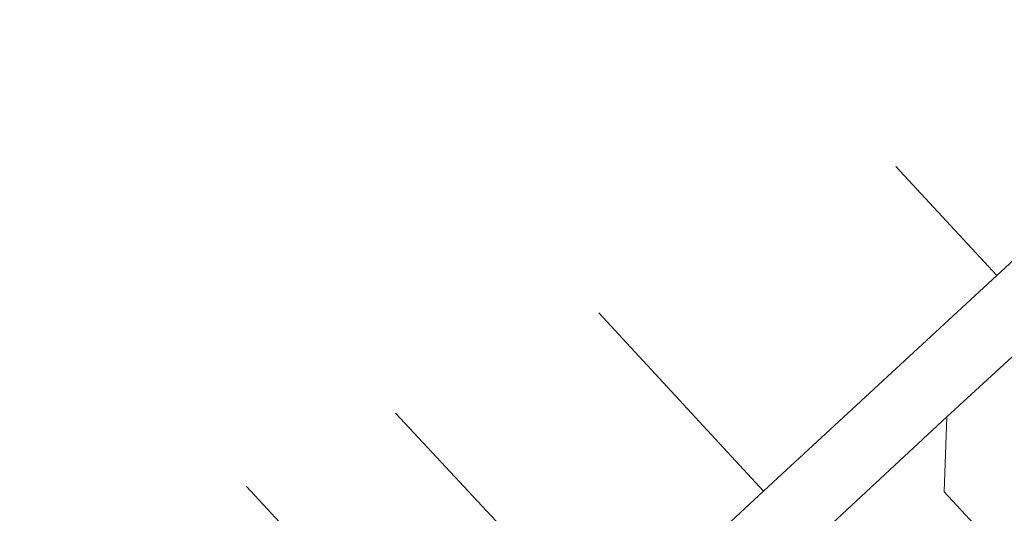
# Model space of a CAD drawing. Header units: millimetres. Extents: x 162876 to 168130, y 402614 to 405602.
# Tile 22 of 256: x 163997 to 164183, y 403592 to 403685. Entities that reach past the tile are written whole.
import ezdxf

# ---------------------------------------------------------------- set-up
doc = ezdxf.new("R2010")
doc.units = ezdxf.units.MM
doc.layers.add('X-CA190022.004-UO-KAD_Percelen$0$B-WE-KG-GRENS_PERCEEL-GV', color=150, linetype='Continuous', lineweight=9)

msp = doc.modelspace()

# ---------------------------------------------------------------- linework, layer by layer
at = {"layer": 'X-CA190022.004-UO-KAD_Percelen$0$B-WE-KG-GRENS_PERCEEL-GV', "flags": 128}
for points in [[(164241.656, 403660.769), (164219.124, 403685.153), (164218.541, 403671.011), (164181.828, 403637.097), (164140.412, 403598.775), (164137.79, 403596.349), (164107.874, 403568.552), (164085.656, 403548.05), (164084.921, 403547.372), (164065.911, 403529.831), (164064.421, 403528.4), (164012.681, 403480.572), (163997.382, 403480.119), (164023.261, 403458.91), (164022.925, 403472.093), (164125.348, 403566.768), (164148.054, 403587.78), (164172.389, 403610.384), (164190.782, 403627.316), (164195.204, 403631.408), (164209.858, 403644.968), (164227.536, 403661.325)], [(164172.389, 403610.384), (164171.838, 403596.225), (164189.353, 403577.307), (164215.045, 403601.075), (164201.647, 403615.605), (164190.782, 403627.316)], [(164189.353, 403577.307), (164171.838, 403596.225), (164172.389, 403610.384), (164148.054, 403587.78), (164162.197, 403587.28), (164212.943, 403532.445), (164248.355, 403565.263), (164285.064, 403599.129), (164299.208, 403598.634), (164276.688, 403622.967), (164276.116, 403608.806), (164261.862, 403595.665), (164261.806, 403595.607), (164243.868, 403579.039), (164220.999, 403557.852), (164206.835, 403558.397)]]:
    msp.add_lwpolyline(points, close=True, dxfattribs=at)
for points in [[(164162.758, 403657.707), (164181.828, 403637.097), (164218.541, 403671.011), (164219.124, 403685.153), (164218.886, 403685.41)], [(164106.657, 403630.018), (164137.79, 403596.349), (164140.412, 403598.775), (164181.828, 403637.097), (164162.758, 403657.707)], [(164107.874, 403568.552), (164137.79, 403596.349), (164106.657, 403630.018)], [(164040.213, 403597.223), (164079.024, 403555.227), (164085.656, 403548.05), (164107.874, 403568.552), (164068.341, 403611.106)], [(164068.341, 403611.106), (164107.874, 403568.552)], [(164015.054, 403584.806), (164065.911, 403529.831), (164084.921, 403547.372), (164085.656, 403548.05), (164079.024, 403555.227), (164040.213, 403597.223)]]:
    msp.add_lwpolyline(points, dxfattribs=at)

doc.saveas('drawing.dxf')
